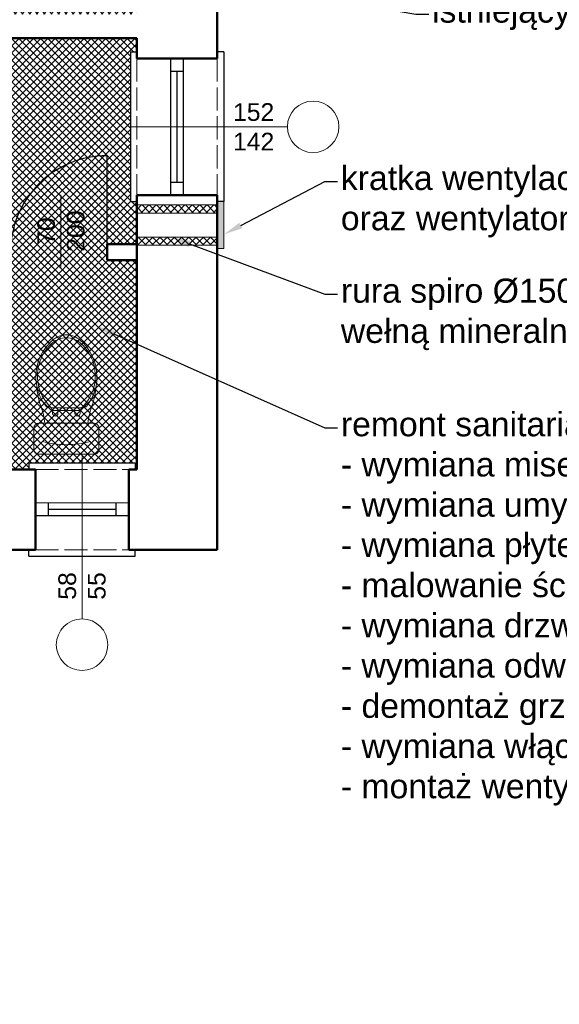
# Model space of a CAD drawing. Header units: metres. Extents: x 158874 to 185002, y -166493 to -154354.
# Tile 33 of 95: x 179835 to 180170, y -159632 to -159020. Entities that reach past the tile are written whole.
import ezdxf
from ezdxf import colors
from ezdxf.entities.mleader import LeaderData, LeaderLine
from ezdxf.math import Vec2, Vec3

# ---------------------------------------------------------------- set-up
doc = ezdxf.new("R2010")
doc.units = ezdxf.units.M
doc.linetypes.add('ACAD_ISO02W100', pattern=[15, 12, -3])
for name, color, linetype, lineweight in [('001_Dark_1 10', 7, 'Continuous', 0), ('2 (średnia)', 1, 'Continuous', 25), ('3 (cienka przerywana)', 252, 'ACAD_ISO02W100', 13), ('3 (cienka)', 252, 'Continuous', 9), ('gruba50', 7, 'Continuous', 50), ('wymiarowanie9', 1, 'Continuous', 9)]:
    doc.layers.add(name, color=color, linetype=linetype, lineweight=lineweight)
doc.styles.get("Standard").update_dxf_attribs({"font": 'arial.ttf'})

# ---------------------------------------------------------------- blocks, each defined once
blk = doc.blocks.new('*U359')
at = {"color": 0, "linetype": 'ByBlock', "ltscale": 10}
blk.add_lwpolyline([(0, 0), (0, 750, 0.414214), (-750, 0)], format="xyb", dxfattribs=at)
blk = doc.blocks.new('wc')
at = {"layer": '001_Dark_1 10', "color": 1}
for p, q in [((179257.53, -159492.14), (179258.45, -159493.82)), ((179261.72, -159493.82), (179258.45, -159493.82)), ((179258.45, -159493.82), (179258.45, -159495.65)), ((179261.72, -159495.65), (179261.72, -159493.82)), ((179266.98, -159493.82), (179261.72, -159493.82)), ((179266.98, -159493.82), (179272.23, -159493.82)), ((179272.23, -159493.82), (179275.51, -159493.82)), ((179272.23, -159495.65), (179272.23, -159493.82)), ((179276.42, -159492.14), (179275.51, -159493.82)), ((179275.51, -159493.82), (179275.51, -159495.65))]:
    blk.add_line(p, q, dxfattribs=at)
for points in [[(179248, -159472.87, -0.230343), (179259.36, -159449.38, -0.16845), (179266.98, -159446.73, -2.883082)], [(179285.95, -159472.87, 0.230343), (179274.6, -159449.38, 0.16845), (179266.98, -159446.73, 2.883082)], [(179256.83, -159491.46, -0.434217), (179258.45, -159451.74, -0.182634), (179266.98, -159448.63, -2.693815)], [(179277.12, -159491.46, 0.434217), (179275.51, -159451.74, 0.182634), (179266.98, -159448.63, 2.693815)], [(179248.56, -159478.56, -0.048023), (179248, -159472.87, -0.16845)], [(179285.39, -159478.56, 0.048023), (179285.95, -159472.87, 0.16845)], [(179284.23, -159501.8, -0.414214), (179287.12, -159504.69), (179287.12, -159518.16, -0.414214), (179284.23, -159521.05), (179266.98, -159521.05), (179249.73, -159521.05, -0.414214), (179246.84, -159518.16), (179246.84, -159504.69, -0.414214), (179249.73, -159501.8), (179253.68, -159501.8, 0.052345), (179251.08, -159491.01, -0.071131), (179248.56, -159478.56, -0.160777)], [(179249.34, -159481.63, -0.026594), (179248.56, -159478.56, -0.16845)], [(179254.56, -159491.46, -0.094048), (179249.34, -159481.63, -0.16845)], [(179279.4, -159491.46, 0.105447), (179284.98, -159480.34, 0.16845)], [(179285.39, -159478.56, -0.071131), (179282.88, -159491.01, 0.052345), (179280.27, -159501.8), (179284.23, -159501.8, -0.414214)], [(179284.98, -159480.34, 0.015301), (179285.39, -159478.56, 0.16845)], [(179256.83, -159491.46), (179254.56, -159491.46, -0.416606)], [(179257.53, -159492.14, -0.008985), (179256.83, -159491.46, -0.182634)], [(179266.98, -159492.14), (179257.53, -159492.14, -0.008985)], [(179266.98, -159492.14), (179276.42, -159492.14, 0.444938)], [(179276.42, -159492.14, 0.008985), (179277.12, -159491.46, 0.182634)], [(179277.12, -159491.46), (179279.4, -159491.46, 0.416606)], [(179253.68, -159501.8), (179266.98, -159501.8, -0.414214)], [(179280.27, -159501.8), (179266.98, -159501.8, 0.414214)]]:
    blk.add_lwpolyline(points, format="xyb", dxfattribs=at)
for centre, radius, start, end in [((179260.08, -159495.65), 1.64, 180, 0), ((179273.87, -159495.65), 1.64, 180, 0), ((179267.01, -159456), 59.08, 255.32877, 269.97204), ((179266.95, -159456), 59.08, 270.02796, 284.67123)]:
    blk.add_arc(centre, radius, start, end, dxfattribs=at)

msp = doc.modelspace()

# ---------------------------------------------------------------- hatches: boundary and pattern name
at = {"layer": 'wymiarowanie9', "ltscale": 0.2, "true_color": 0xafd9aa, "transparency": 33554508}
h = msp.add_hatch(dxfattribs=at)
h.set_pattern_fill('ANSI37', color=9)
edge = h.paths.add_edge_path()
edge.add_line((179639.53, -158826.1), (179500.32, -158826.1))
edge.add_line((179500.32, -158826.1), (179500.32, -159016.1))
edge.add_line((179500.32, -159016.1), (179647.33, -159016.1))
edge.add_line((179647.33, -159016.1), (179647.33, -159023.6))
edge.add_arc((179717.33, -159023.6), 70, 180, 186.15064)
edge.add_line((179647.74, -159031.1), (179717.33, -159031.1))
edge.add_line((179717.33, -159031.1), (179717.33, -159016.1))
edge.add_line((179717.33, -159016.1), (179639.53, -159016.1))
edge.add_line((179639.53, -159016.1), (179639.53, -158826.1))
h.paths.add_polyline_path([(179903.32, -158877.18), (179907.32, -158877.18), (179907.32, -158826.1), (179647.33, -158826.1), (179647.33, -159016.1), (179907.32, -159016.1), (179907.32, -158995.18), (179903.32, -158995.18)])
at = {"layer": 'wymiarowanie9', "ltscale": 0.2, "true_color": 0xf8991e, "transparency": 33554508}
h = msp.add_hatch(dxfattribs=at)
h.set_pattern_fill('ANSI37', color=30)
h.paths.add_polyline_path([(179717.33, -159159.1), (179717.33, -159031.1), (179500.32, -159031.1), (179500.32, -159041.1), (179500.32, -159121.1), (179500.32, -159159.1), (179516.4, -159159.1), (179516.4, -159169.1), (179500.32, -159169.1), (179500.32, -159299.1), (179525.61, -159299.1), (179525.61, -159295.1), (179591.61, -159295.1), (179591.61, -159299.1), (179598.34, -159299.1), (179598.34, -159169.1), (179576.4, -159169.1), (179576.4, -159159.1), (179622.84, -159159.1), (179622.84, -159169.1), (179604.34, -159169.1), (179604.34, -159299.1), (179622.78, -159299.1), (179622.78, -159295.1), (179688.78, -159295.1), (179688.78, -159299.1), (179701.34, -159299.1), (179701.34, -159169.1), (179682.84, -159169.1), (179682.84, -159159.1)])
h.paths.add_polyline_path([(179725.13, -159031.1), (179725.13, -159159.1), (179725.84, -159159.1), (179725.84, -159169.1), (179707.34, -159169.1), (179707.34, -159299.1), (179724.63, -159299.1), (179724.63, -159295.1), (179790.63, -159295.1), (179790.63, -159299.1), (179804.34, -159299.1), (179804.34, -159169.1), (179785.84, -159169.1), (179785.84, -159159.1), (179828.84, -159159.1), (179828.84, -159169.1), (179810.34, -159169.1), (179810.34, -159299.1), (179840.32, -159299.1), (179840.32, -159295.1), (179906.32, -159295.1), (179906.32, -159299.1), (179907.32, -159299.1), (179907.32, -159169.1), (179888.84, -159169.1), (179888.84, -159159.1), (179907.32, -159159.1), (179907.32, -159132.64), (179903.32, -159132.64), (179903.32, -159039.64), (179907.32, -159039.64), (179907.32, -159031.1)])
at = {"layer": 'wymiarowanie9', "ltscale": 0.2}
h = msp.add_hatch(color=256, dxfattribs=at)
h.dxf.hatch_style = 1
h.paths.add_polyline_path([(179961.32, -159132.64), (179957.32, -159132.64), (179957.32, -159161.73), (179961.32, -159161.73)])
h = msp.add_hatch(dxfattribs=at)
h.set_pattern_fill('ANSI37', color=256)
h.paths.add_polyline_path([(179957.32, -159134.76), (179907.32, -159134.76), (179907.32, -159139.76), (179957.32, -159139.76)])
h.paths.add_polyline_path([(179957.32, -159154.76), (179907.32, -159154.76), (179907.32, -159159.76), (179957.32, -159159.76)])

# ---------------------------------------------------------------- linework, layer by layer
at = {"layer": '2 (średnia)', "color": 0}
for p, q in [((179903.32, -159039.64), (179903.32, -159132.64)), ((179903.32, -159039.64), (179907.32, -159039.64)), ((179961.32, -159039.64), (179957.32, -159039.64)), ((179961.32, -159039.64), (179961.32, -159132.64)), ((179928.18, -159043.64), (179928.28, -159128.64)), ((179936.18, -159043.64), (179936.18, -159128.64)), ((179928.18, -159051.64), (179936.18, -159051.64)), ((179932.18, -159051.64), (179932.18, -159120.64)), ((179928.28, -159120.64), (179936.18, -159120.64)), ((179903.32, -159132.64), (179907.32, -159132.64)), ((179840.32, -159295.1), (179906.32, -159295.1)), ((179840.32, -159295.1), (179840.32, -159299.1)), ((179906.32, -159295.1), (179906.32, -159299.1)), ((179906.32, -159295.1), (179906.32, -159299.1)), ((179844.32, -159319.8), (179902.32, -159319.9)), ((179852.32, -159319.8), (179852.32, -159327.8)), ((179852.32, -159323.8), (179894.32, -159323.8)), ((179894.32, -159319.9), (179894.32, -159327.8)), ((179844.32, -159327.8), (179902.32, -159327.8)), ((179840.32, -159353.1), (179840.32, -159349.1)), ((179840.32, -159353.1), (179906.32, -159353.1)), ((179906.32, -159353.1), (179906.32, -159349.1))]:
    msp.add_line(p, q, dxfattribs=at)
at = {"layer": '2 (średnia)', "color": 1}
msp.add_line((179961.32, -159132.64), (179957.32, -159132.64), dxfattribs=at)
at = {"layer": '3 (cienka przerywana)', "color": 0, "ltscale": 1.2}
for p, q in [((179907.32, -159043.64), (179907.32, -159128.64)), ((179957.32, -159043.64), (179957.32, -159128.64)), ((179844.32, -159299.1), (179902.32, -159299.1)), ((179844.32, -159349.1), (179902.32, -159349.1))]:
    msp.add_line(p, q, dxfattribs=at)
at = {"layer": '3 (cienka)', "color": 0}
for p, q in [((180000.85, -159086.14), (179903.85, -159086.14)), ((179959.85, -159086.14), (180000.85, -159086.14)), ((179873.32, -159392.1), (179873.32, -159291.14)), ((179873.32, -159351.1), (179873.32, -159392.1))]:
    msp.add_line(p, q, dxfattribs=at)
at = {"layer": '3 (cienka)', "color": 1}
msp.add_line((179860.21, -159128.5), (179860.21, -159173.46), dxfattribs=at)
at = {"layer": '3 (cienka)', "color": 0}
for centre in [(180016.85, -159086.14), (179873.32, -159408.1)]:
    msp.add_circle(centre, 16, dxfattribs=at)
at = {"layer": 'gruba50', "color": 0, "ltscale": 0.2}
for p, q in [((179957.32, -158991.18), (179957.32, -159043.64)), ((179717.33, -159031.1), (179907.32, -159031.1)), ((179907.32, -159031.1), (179907.32, -159043.64)), ((179907.32, -159043.64), (179957.32, -159043.64)), ((179907.32, -159128.64), (179907.32, -159299.1)), ((179907.32, -159128.64), (179957.32, -159128.64)), ((179957.32, -159128.64), (179957.32, -159349.1)), ((179888.84, -159159.1), (179907.32, -159159.1)), ((179888.84, -159169.1), (179888.84, -159159.1)), ((179888.84, -159169.1), (179907.32, -159169.1)), ((179907.32, -159180.08), (179907.34, -159180.08)), ((179786.63, -159299.1), (179844.32, -159299.1)), ((179844.32, -159299.1), (179844.32, -159349.1)), ((179902.32, -159299.1), (179907.32, -159299.1)), ((179902.32, -159299.1), (179902.32, -159349.1)), ((179786.63, -159349.1), (179844.32, -159349.1)), ((179902.32, -159349.1), (179957.32, -159349.1))]:
    msp.add_line(p, q, dxfattribs=at)
at = {"layer": 'wymiarowanie9', "color": 1, "ltscale": 0.2}
for p, q in [((179957.32, -159132.64), (179961.32, -159132.64)), ((179961.32, -159132.64), (179961.32, -159161.73)), ((179907.32, -159134.76), (179957.32, -159134.76)), ((179907.32, -159139.76), (179957.32, -159139.76)), ((179907.32, -159154.76), (179957.32, -159154.76)), ((179907.32, -159159.76), (179957.32, -159159.76)), ((179961.32, -159161.73), (179957.32, -159161.73))]:
    msp.add_line(p, q, dxfattribs=at)

# ---------------------------------------------------------------- block references
at = {"layer": '2 (średnia)', "color": 1, "xscale": 0.08, "yscale": 0.08, "zscale": 0.08}
msp.add_blockref('*U359', (179888.84, -159164.1), dxfattribs=at)
at = {"layer": 'wymiarowanie9', "color": 0}
msp.add_blockref('wc', (596.6, 231.33), dxfattribs=at)

# ---------------------------------------------------------------- texts
at = {"layer": '3 (cienka)', "color": 0}
for s, p in [('152', (179967.1, -159082.47)), ('142', (179967.1, -159100.85))]:
    msp.add_text(s, height=11, dxfattribs=at).set_placement(p)
at = {"layer": '3 (cienka)', "color": 1, "insert": (179860.21, -159150.98), "char_height": 11, "attachment_point": 5, "rotation": 90}
msp.add_mtext_dynamic_manual_height_columns('\\pxqc;70\\P200', width=30.4029, gutter_width=12.5, heights=[0], dxfattribs=at)
at = {"layer": '3 (cienka)', "color": 0, "insert": (179873.32, -159371.6), "char_height": 11, "attachment_point": 5, "rotation": 90}
msp.add_mtext_dynamic_manual_height_columns('\\pxqc;58\\P55', width=30.4029, gutter_width=12.5, heights=[0], dxfattribs=at)

# ---------------------------------------------------------------- leaders
at = {"layer": 'wymiarowanie9', "color": 1, "ltscale": 0.2}
ml = msp.add_multileader_mtext('Standard', dxfattribs=at)
ml.set_content('rura spiro %%C150 ocieplona \\Pwełną mineralną gr. 5cm po obwodzie', color=1)
ml.set_leader_properties()
ml.build(insert=Vec2(0, 0))
ml.multileader.update_dxf_attribs({"arrow_head_size": 12})
ctx = ml.context
ctx.base_point, ctx.char_height, ctx.arrow_head_size, ctx.plane_origin = Vec3(180032.09, -158890.2), 15, 12, Vec3(179932.46, -158983.11)
notes = []
notes.append((ctx, [(0, (1, 1, 0), (180024.09, -158890.2), (1, 0), 8, [(0, [(179928.83, -158854.76)], 0, [])])]))
ctx.mtext.insert, ctx.mtext.flow_direction = Vec3(180034.09, -158880.49), 5
at = {"layer": 'wymiarowanie9', "color": 9, "ltscale": 0.2, "true_color": 0xafd9aa}
ml = msp.add_multileader_mtext('Standard', dxfattribs=at)
ml.set_content('remont pom. 1.5\\P- montaż 2szt. deszczownic\\P- montaż umywalki, baterii, podgrzewacza przepływowego\\P- wymiana płytek podłogowych, ściennych\\P- malowanie ścian i sufitów farbą lateksową\\P- wymiana drzwi wyposażonych w otwory wentylacyjne\\P- wymiana odwodnienia z kratki na liniowe\\P- wymiana grzejnika faviera na aluminiowy\\P- montaż zaworu czerpalnego\\P- wymiana włącznika świateł + oświetlenia 1szt.\\P- montaż wentylacji wywiewnej', color=(175, 217, 170))
ml.set_leader_properties()
ml.build(insert=Vec2(0, 0))
ml.multileader.update_dxf_attribs({"arrow_head_size": 12})
ctx = ml.context
ctx.base_point, ctx.char_height, ctx.arrow_head_size, ctx.plane_origin = Vec3(180419.42, -158977.51), 15, 12, Vec3(180319.78, -159109.02)
notes.append((ctx, [(0, (1, 1, 0), (180411.42, -158977.51), (1, 0), 8, [(0, [(179853.63, -158936.28)], 0, [])])]))
ctx.mtext.insert, ctx.mtext.flow_direction = Vec3(180421.42, -158967.81), 5
at = {"layer": 'wymiarowanie9', "color": 1, "ltscale": 0.2}
ml = msp.add_multileader_mtext('Standard', dxfattribs=at)
ml.set_content('istniejący zbiornik na CWU', color=1)
ml.set_leader_properties()
ml.build(insert=Vec2(0, 0))
ml.multileader.update_dxf_attribs({"arrow_head_size": 12})
ctx = ml.context
ctx.base_point, ctx.char_height, ctx.arrow_head_size, ctx.plane_origin = Vec3(180088.72, -159016.11), 15, 12, Vec3(179989.09, -159109.03)
notes.append((ctx, [(0, (1, 1, 0), (180080.72, -159016.11), (1, 0), 8, [(0, [(179888.98, -158983.3)], 0, [])])]))
ctx.mtext.insert, ctx.mtext.flow_direction = Vec3(180090.72, -159006.41), 5
ml = msp.add_multileader_mtext('Standard', dxfattribs=at)
ml.set_content('kratka wentylacyjna z daszkiem \\Poraz wentylatorem', color=1)
ml.set_leader_properties()
ml.build(insert=Vec2(0, 0))
ml.multileader.update_dxf_attribs({"arrow_head_size": 12})
ctx = ml.context
ctx.base_point, ctx.char_height, ctx.arrow_head_size, ctx.plane_origin = Vec3(180032.09, -159120.16), 15, 12, Vec3(179932.46, -159213.07)
notes.append((ctx, [(0, (1, 1, 0), (180024.09, -159120.16), (1, 0), 8, [(0, [(179961.32, -159153.08)], 0, [])])]))
ctx.mtext.insert, ctx.mtext.flow_direction = Vec3(180034.09, -159110.45), 5
ml = msp.add_multileader_mtext('Standard', dxfattribs=at)
ml.set_content('rura spiro %%C150 ocieplona \\Pwełną mineralną gr. 5cm po obwodzie', color=1)
ml.set_leader_properties()
ml.build(insert=Vec2(0, 0))
ml.multileader.update_dxf_attribs({"arrow_head_size": 12})
ctx = ml.context
ctx.base_point, ctx.char_height, ctx.arrow_head_size, ctx.plane_origin = Vec3(180032.09, -159190.2), 15, 12, Vec3(179932.46, -159283.11)
notes.append((ctx, [(0, (1, 1, 0), (180024.09, -159190.2), (1, 0), 8, [(0, [(179928.83, -159154.76)], 0, [])])]))
ctx.mtext.insert, ctx.mtext.flow_direction = Vec3(180034.09, -159180.49), 5
at = {"layer": 'wymiarowanie9', "color": 30, "ltscale": 0.2, "true_color": 0xf8991e}
ml = msp.add_multileader_mtext('Standard', dxfattribs=at)
ml.set_content('remont sanitariatów pom. 1.4\\P- wymiana misek ustępowych\\P- wymiana umywalki, baterii, podgrzewacza przepływowego\\P- wymiana płytek podłogowych, ściennych\\P- malowanie ścian i sufitów farbą lateksową\\P- wymiana drzwi wyposażonych w otwory wentylacyjne\\P- wymiana odwodnienia z kratki na liniowe\\P- demontaż grzejników faviera wraz z podejściami 4szt.\\P- wymiana włącznika świateł + oświetlenia 5szt.\\P- montaż wentylacji wywiewnej', color=(248, 153, 30))
ml.set_leader_properties()
ml.build(insert=Vec2(0, 0))
ml.multileader.update_dxf_attribs({"arrow_head_size": 12})
ctx = ml.context
ctx.base_point, ctx.char_height, ctx.arrow_head_size, ctx.plane_origin = Vec3(180032.09, -159273.24), 15, 12, Vec3(179932.46, -159366.15)
notes.append((ctx, [(0, (1, 1, 0), (180024.09, -159273.24), (1, 0), 8, [(0, [(179882.14, -159210.03)], 0, [])])]))
ctx.mtext.insert, ctx.mtext.flow_direction = Vec3(180034.09, -159263.53), 5
for ctx, leaders in notes:
    for number, flags, end, landing, length, lines in leaders:
        leader = LeaderData()
        leader.index, (leader.has_last_leader_line, leader.has_dogleg_vector, leader.attachment_direction) = number, flags
        leader.last_leader_point, leader.dogleg_vector, leader.dogleg_length = Vec3(end), Vec3(landing), length
        for number, points, colour, breaks in lines:
            line = LeaderLine()
            line.index, line.vertices, line.color, line.breaks = number, Vec3.list(points), colors.encode_raw_color(colour), breaks
            leader.lines.append(line)
        ctx.leaders.append(leader)

doc.saveas('drawing.dxf')
